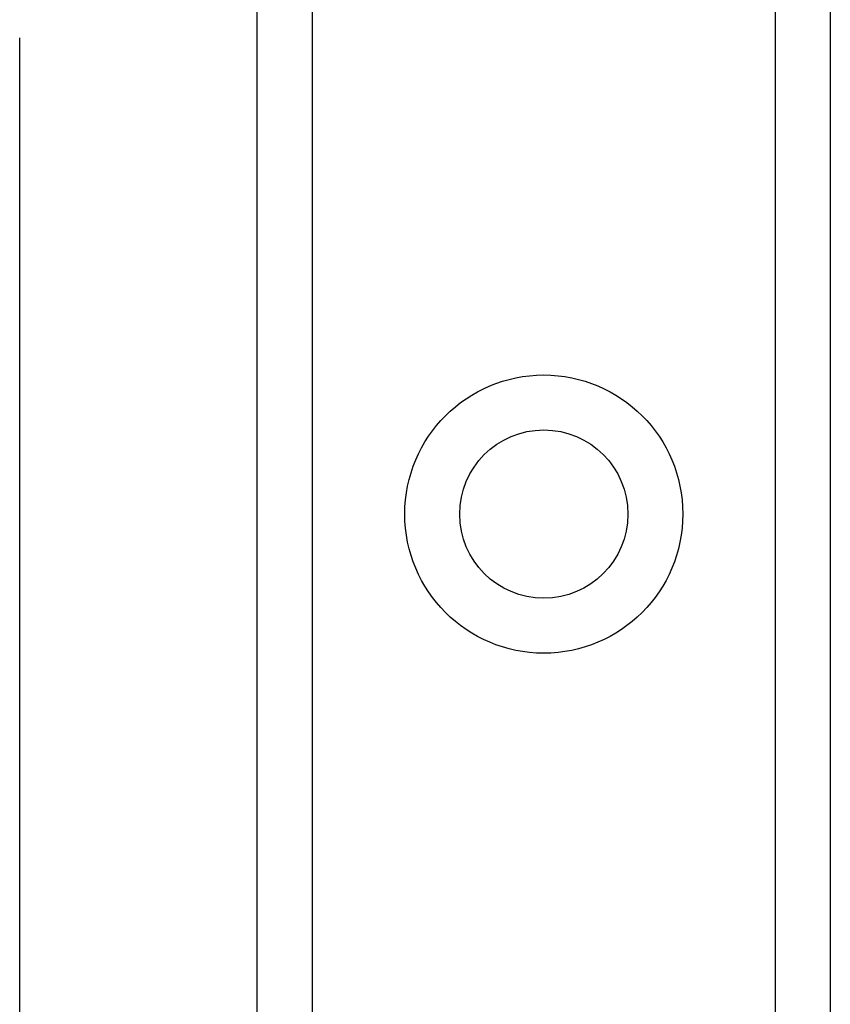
# Model space of a CAD drawing. Header units: inches. Extents: x 4.2 to 80.3, y 5.9 to 52.3.
# Tile 49 of 72: x 22.1 to 23.1, y 38.3 to 39.5. Entities that reach past the tile are written whole.
import ezdxf

# ---------------------------------------------------------------- set-up
doc = ezdxf.new("R2010")
doc.units = ezdxf.units.IN
doc.header["$LTSCALE"] = 5.125904
doc.header["$MEASUREMENT"] = 0
doc.layers.add('Visible Edges(ANSI)', color=7, linetype='Continuous', lineweight=25)
doc.layers.add('Visible Tangent Edges(ANSI)', color=7, linetype='Continuous', lineweight=25)

msp = doc.modelspace()

# ---------------------------------------------------------------- linework, layer by layer
at = {"layer": 'Visible Edges(ANSI)'}
for p, q in [((22.3912, 18.2363), (22.3912, 40.6027)), ((23.1142, 40.6027), (23.1142, 18.2363)), ((22.0914, 39.5164), (22.0914, 37.5867))]:
    msp.add_line(p, q, dxfattribs=at)
msp.add_circle((22.7527, 38.9161), 0.1061, dxfattribs=at)
at = {"layer": 'Visible Tangent Edges(ANSI)'}
for p, q in [((22.4605, 40.6027), (22.4605, 18.2363)), ((23.0449, 18.2363), (23.0449, 40.6027))]:
    msp.add_line(p, q, dxfattribs=at)
msp.add_circle((22.7527, 38.9161), 0.1754, dxfattribs=at)

doc.saveas('drawing.dxf')
